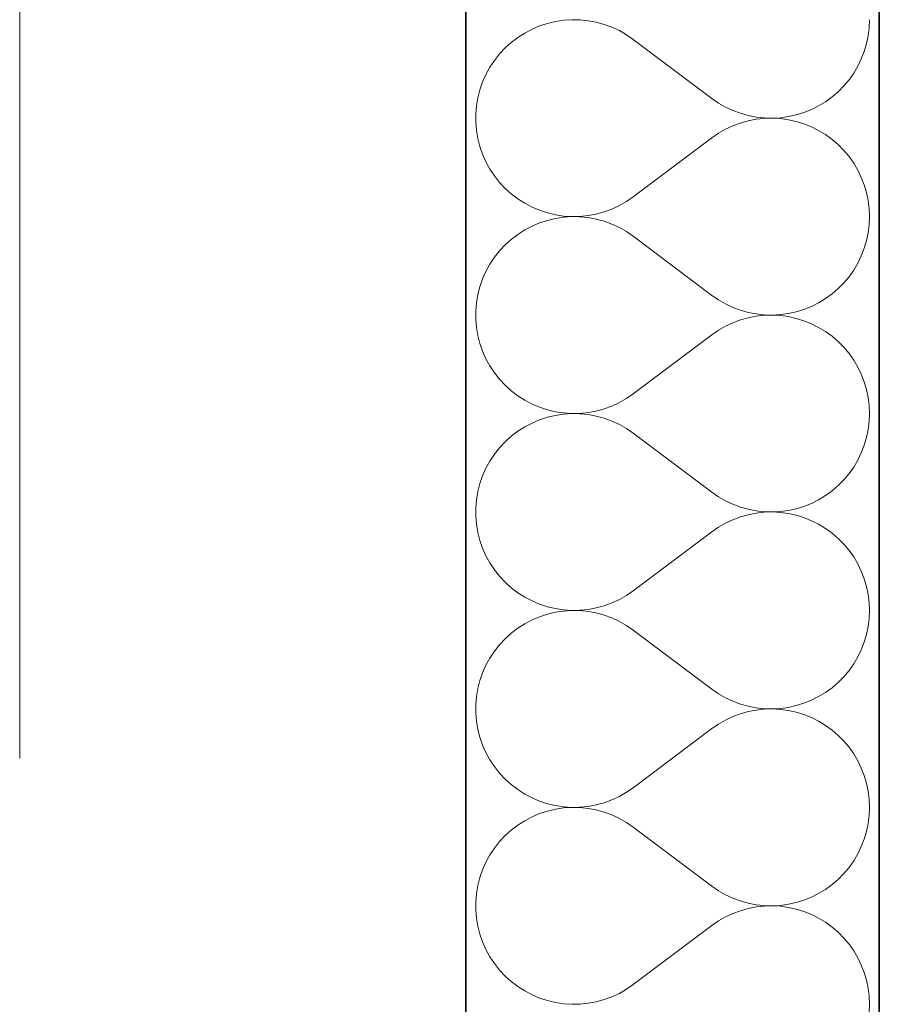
# Model space of a CAD drawing. Header units: millimetres. Extents: x -34676 to 172266, y 39940 to 476087.
# Tile 133 of 256: x 50058 to 50308, y 290293 to 290579. Entities that reach past the tile are written whole.
import ezdxf

# ---------------------------------------------------------------- set-up
doc = ezdxf.new("R2010")
doc.units = ezdxf.units.MM
doc.header["$MEASUREMENT"] = 0
doc.linetypes.add('Kropki i Kreski', pattern=[6.702778, 3.527778, -1.763889, 0, -1.411111])
for name, color, linetype in [('#podkład', 252, 'Continuous'), ('- A - ocieplenie', 7, 'Continuous'), ('Konstrukcja - Siatka mod', 7, 'Continuous'), ('Konstrukcja - Ściany zewnętrzne', 7, 'Continuous')]:
    doc.layers.add(name, color=color, linetype=linetype)

# ---------------------------------------------------------------- blocks, each defined once
blk = doc.blocks.new('UHYGFFFF')
at = {"layer": '- A - ocieplenie', "color": 252, "linetype": 'Continuous', "lineweight": 35, "ltscale": 100}
for p, q in [((49917.1, 396062.63), (49917.1, 399445.2)), ((49797.1, 399325.2), (49797.1, 396062.63))]:
    blk.add_line(p, q, dxfattribs=at)
at = {"layer": '- A - ocieplenie', "color": 252, "linetype": 'Continuous', "lineweight": 13, "ltscale": 100}
for p, q in [((49820.75, 396717.87), (49818.48, 396717.12)), ((49823.07, 396718.42), (49820.75, 396717.87)), ((49825.43, 396718.78), (49823.07, 396718.42)), ((49827.81, 396718.94), (49825.43, 396718.78)), ((49830.2, 396718.9), (49827.81, 396718.94)), ((49832.57, 396718.66), (49830.2, 396718.9)), ((49834.92, 396718.22), (49832.57, 396718.66)), ((49837.22, 396717.59), (49834.92, 396718.22)), ((49839.46, 396716.77), (49837.22, 396717.59)), ((49914.14, 396716.6), (49914.24, 396718.94)), ((49814.17, 396715.08), (49812.16, 396713.79)), ((49816.28, 396716.19), (49814.17, 396715.08)), ((49818.48, 396717.12), (49816.28, 396716.19)), ((49841.63, 396715.76), (49839.46, 396716.77)), ((49843.7, 396714.58), (49841.63, 396715.76)), ((49845.67, 396713.23), (49843.7, 396714.58)), ((49913.86, 396714.28), (49914.14, 396716.6)), ((49810.26, 396712.35), (49808.49, 396710.75)), ((49812.16, 396713.79), (49810.26, 396712.35)), ((49845.67, 396713.23), (49868.52, 396696.09)), ((49912.72, 396709.74), (49913.38, 396711.99)), ((49913.38, 396711.99), (49913.86, 396714.28)), ((49806.86, 396709), (49805.38, 396707.13)), ((49808.49, 396710.75), (49806.86, 396709)), ((49911.87, 396707.55), (49912.72, 396709.74)), ((49805.38, 396707.13), (49804.06, 396705.14)), ((49910.85, 396705.45), (49911.87, 396707.55)), ((49802.92, 396703.05), (49801.95, 396700.87)), ((49804.06, 396705.14), (49802.92, 396703.05)), ((49908.31, 396701.52), (49909.66, 396703.43)), ((49909.66, 396703.43), (49910.85, 396705.45)), ((49801.95, 396700.87), (49801.17, 396698.61)), ((49906.8, 396699.72), (49908.31, 396701.52)), ((49801.17, 396698.61), (49800.57, 396696.3)), ((49903.38, 396696.53), (49905.16, 396698.05)), ((49905.16, 396698.05), (49906.8, 396699.72)), ((49800.57, 396696.3), (49800.18, 396693.95)), ((49868.52, 396696.09), (49870.45, 396694.76)), ((49870.45, 396694.76), (49872.49, 396693.6)), ((49899.48, 396693.94), (49901.48, 396695.15)), ((49901.48, 396695.15), (49903.38, 396696.53)), ((49800.18, 396693.95), (49799.98, 396691.57)), ((49799.98, 396691.57), (49799.98, 396689.18)), ((49872.49, 396693.6), (49874.61, 396692.6)), ((49874.61, 396692.6), (49876.8, 396691.78)), ((49876.8, 396691.78), (49879.06, 396691.15)), ((49892.97, 396691.32), (49895.21, 396692.02)), ((49895.21, 396692.02), (49897.39, 396692.89)), ((49897.39, 396692.89), (49899.48, 396693.94)), ((49799.98, 396689.18), (49800.18, 396686.8)), ((49876.8, 396688.96), (49874.61, 396688.15)), ((49879.06, 396689.6), (49876.8, 396688.96)), ((49879.06, 396691.15), (49881.36, 396690.7)), ((49881.36, 396690.05), (49879.06, 396689.6)), ((49881.36, 396690.7), (49883.69, 396690.44)), ((49883.69, 396690.3), (49881.36, 396690.05)), ((49883.69, 396690.44), (49886.03, 396690.38)), ((49886.03, 396690.37), (49883.69, 396690.3)), ((49886.03, 396690.38), (49888.37, 396690.5)), ((49888.37, 396690.25), (49886.03, 396690.37)), ((49888.37, 396690.5), (49890.69, 396690.82)), ((49890.69, 396689.93), (49888.37, 396690.25)), ((49890.69, 396690.82), (49892.97, 396691.32)), ((49892.97, 396689.42), (49890.69, 396689.93)), ((49895.21, 396688.73), (49892.97, 396689.42)), ((49897.39, 396687.86), (49895.21, 396688.73)), ((49800.18, 396686.8), (49800.57, 396684.45)), ((49870.45, 396685.99), (49868.52, 396684.66)), ((49872.49, 396687.15), (49870.45, 396685.99)), ((49874.61, 396688.15), (49872.49, 396687.15)), ((49899.48, 396686.81), (49897.39, 396687.86)), ((49901.48, 396685.6), (49899.48, 396686.81)), ((49800.57, 396684.45), (49801.17, 396682.14)), ((49845.67, 396667.52), (49868.52, 396684.66)), ((49903.38, 396684.22), (49901.48, 396685.6)), ((49905.16, 396682.69), (49903.38, 396684.22)), ((49801.17, 396682.14), (49801.95, 396679.88)), ((49906.8, 396681.03), (49905.16, 396682.69)), ((49908.31, 396679.23), (49906.8, 396681.03)), ((49801.95, 396679.88), (49802.92, 396677.7)), ((49802.92, 396677.7), (49804.06, 396675.61)), ((49909.66, 396677.32), (49908.31, 396679.23)), ((49910.85, 396675.3), (49909.66, 396677.32)), ((49804.06, 396675.61), (49805.38, 396673.62)), ((49911.87, 396673.19), (49910.85, 396675.3)), ((49805.38, 396673.62), (49806.86, 396671.74)), ((49806.86, 396671.74), (49808.49, 396670)), ((49912.72, 396671.01), (49911.87, 396673.19)), ((49808.49, 396670), (49810.26, 396668.4)), ((49913.38, 396668.76), (49912.72, 396671.01)), ((49913.86, 396666.47), (49913.38, 396668.76)), ((49810.26, 396668.4), (49812.16, 396666.95)), ((49812.16, 396666.95), (49814.17, 396665.67)), ((49841.63, 396664.98), (49843.7, 396666.17)), ((49843.7, 396666.17), (49845.67, 396667.52)), ((49914.14, 396664.14), (49913.86, 396666.47)), ((49814.17, 396665.67), (49816.28, 396664.56)), ((49816.28, 396664.56), (49818.48, 396663.63)), ((49818.48, 396663.63), (49820.75, 396662.88)), ((49820.75, 396662.88), (49823.07, 396662.33)), ((49834.92, 396662.53), (49837.22, 396663.16)), ((49837.22, 396663.16), (49839.46, 396663.98)), ((49839.46, 396663.98), (49841.63, 396664.98)), ((49914.24, 396661.8), (49914.14, 396664.14)), ((49820.75, 396660.72), (49818.48, 396659.98)), ((49823.07, 396661.28), (49820.75, 396660.72)), ((49823.07, 396662.33), (49825.43, 396661.97)), ((49825.43, 396661.63), (49823.07, 396661.28)), ((49825.43, 396661.97), (49827.81, 396661.81)), ((49827.81, 396661.79), (49825.43, 396661.63)), ((49827.81, 396661.81), (49830.2, 396661.85)), ((49830.2, 396661.75), (49827.81, 396661.79)), ((49830.2, 396661.85), (49832.57, 396662.09)), ((49832.57, 396661.51), (49830.2, 396661.75)), ((49832.57, 396662.09), (49834.92, 396662.53)), ((49834.92, 396661.08), (49832.57, 396661.51)), ((49837.22, 396660.45), (49834.92, 396661.08)), ((49839.46, 396659.63), (49837.22, 396660.45)), ((49914.14, 396659.46), (49914.24, 396661.8)), ((49814.17, 396657.94), (49812.16, 396656.65)), ((49816.28, 396659.05), (49814.17, 396657.94)), ((49818.48, 396659.98), (49816.28, 396659.05)), ((49841.63, 396658.62), (49839.46, 396659.63)), ((49843.7, 396657.44), (49841.63, 396658.62)), ((49845.67, 396656.09), (49843.7, 396657.44)), ((49913.86, 396657.14), (49914.14, 396659.46)), ((49810.26, 396655.2), (49808.49, 396653.6)), ((49812.16, 396656.65), (49810.26, 396655.2)), ((49845.67, 396656.09), (49868.52, 396638.94)), ((49912.72, 396652.6), (49913.38, 396654.84)), ((49913.38, 396654.84), (49913.86, 396657.14)), ((49806.86, 396651.86), (49805.38, 396649.99)), ((49808.49, 396653.6), (49806.86, 396651.86)), ((49911.87, 396650.41), (49912.72, 396652.6)), ((49805.38, 396649.99), (49804.06, 396648)), ((49910.85, 396648.3), (49911.87, 396650.41)), ((49802.92, 396645.9), (49801.95, 396643.72)), ((49804.06, 396648), (49802.92, 396645.9)), ((49908.31, 396644.37), (49909.66, 396646.29)), ((49909.66, 396646.29), (49910.85, 396648.3)), ((49801.95, 396643.72), (49801.17, 396641.47)), ((49906.8, 396642.58), (49908.31, 396644.37)), ((49801.17, 396641.47), (49800.57, 396639.16)), ((49903.38, 396639.38), (49905.16, 396640.91)), ((49905.16, 396640.91), (49906.8, 396642.58)), ((49800.57, 396639.16), (49800.18, 396636.8)), ((49868.52, 396638.94), (49870.45, 396637.62)), ((49870.45, 396637.62), (49872.49, 396636.45)), ((49899.48, 396636.79), (49901.48, 396638.01)), ((49901.48, 396638.01), (49903.38, 396639.38)), ((49800.18, 396636.8), (49799.98, 396634.42)), ((49799.98, 396634.42), (49799.98, 396632.04)), ((49872.49, 396636.45), (49874.61, 396635.46)), ((49874.61, 396635.46), (49876.8, 396634.64)), ((49876.8, 396634.64), (49879.06, 396634.01)), ((49892.97, 396634.18), (49895.21, 396634.87)), ((49895.21, 396634.87), (49897.39, 396635.74)), ((49897.39, 396635.74), (49899.48, 396636.79)), ((49799.98, 396632.04), (49800.18, 396629.66)), ((49876.8, 396631.82), (49874.61, 396631)), ((49879.06, 396632.46), (49876.8, 396631.82)), ((49879.06, 396634.01), (49881.36, 396633.56)), ((49881.36, 396632.9), (49879.06, 396632.46)), ((49881.36, 396633.56), (49883.69, 396633.3)), ((49883.69, 396633.16), (49881.36, 396632.9)), ((49883.69, 396633.3), (49886.03, 396633.23)), ((49886.03, 396633.23), (49883.69, 396633.16)), ((49886.03, 396633.23), (49888.37, 396633.36)), ((49888.37, 396633.1), (49886.03, 396633.23)), ((49888.37, 396633.36), (49890.69, 396633.68)), ((49890.69, 396632.79), (49888.37, 396633.1)), ((49890.69, 396633.68), (49892.97, 396634.18)), ((49892.97, 396632.28), (49890.69, 396632.79)), ((49895.21, 396631.59), (49892.97, 396632.28)), ((49897.39, 396630.72), (49895.21, 396631.59)), ((49800.18, 396629.66), (49800.57, 396627.31)), ((49870.45, 396628.84), (49868.52, 396627.52)), ((49872.49, 396630.01), (49870.45, 396628.84)), ((49874.61, 396631), (49872.49, 396630.01)), ((49899.48, 396629.67), (49897.39, 396630.72)), ((49901.48, 396628.45), (49899.48, 396629.67)), ((49800.57, 396627.31), (49801.17, 396624.99)), ((49845.67, 396610.37), (49868.52, 396627.52)), ((49903.38, 396627.08), (49901.48, 396628.45)), ((49905.16, 396625.55), (49903.38, 396627.08)), ((49801.17, 396624.99), (49801.95, 396622.74)), ((49906.8, 396623.88), (49905.16, 396625.55)), ((49908.31, 396622.09), (49906.8, 396623.88)), ((49801.95, 396622.74), (49802.92, 396620.56)), ((49802.92, 396620.56), (49804.06, 396618.46)), ((49909.66, 396620.18), (49908.31, 396622.09)), ((49910.85, 396618.16), (49909.66, 396620.18)), ((49804.06, 396618.46), (49805.38, 396616.47)), ((49911.87, 396616.05), (49910.85, 396618.16)), ((49805.38, 396616.47), (49806.86, 396614.6)), ((49806.86, 396614.6), (49808.49, 396612.86)), ((49912.72, 396613.86), (49911.87, 396616.05)), ((49808.49, 396612.86), (49810.26, 396611.26)), ((49913.38, 396611.62), (49912.72, 396613.86)), ((49913.86, 396609.32), (49913.38, 396611.62)), ((49810.26, 396611.26), (49812.16, 396609.81)), ((49812.16, 396609.81), (49814.17, 396608.53)), ((49841.63, 396607.84), (49843.7, 396609.02)), ((49843.7, 396609.02), (49845.67, 396610.37)), ((49914.14, 396607), (49913.86, 396609.32)), ((49814.17, 396608.53), (49816.28, 396607.41)), ((49816.28, 396607.41), (49818.48, 396606.48)), ((49818.48, 396606.48), (49820.75, 396605.74)), ((49820.75, 396605.74), (49823.07, 396605.18)), ((49834.92, 396605.38), (49837.22, 396606.01)), ((49837.22, 396606.01), (49839.46, 396606.84)), ((49839.46, 396606.84), (49841.63, 396607.84)), ((49914.24, 396604.66), (49914.14, 396607)), ((49820.75, 396603.58), (49818.48, 396602.84)), ((49823.07, 396604.13), (49820.75, 396603.58)), ((49823.07, 396605.18), (49825.43, 396604.83)), ((49825.43, 396604.49), (49823.07, 396604.13)), ((49825.43, 396604.83), (49827.81, 396604.67)), ((49827.81, 396604.65), (49825.43, 396604.49)), ((49827.81, 396604.67), (49830.2, 396604.71)), ((49830.2, 396604.61), (49827.81, 396604.65)), ((49830.2, 396604.71), (49832.57, 396604.95)), ((49832.57, 396604.37), (49830.2, 396604.61)), ((49832.57, 396604.95), (49834.92, 396605.38)), ((49834.92, 396603.93), (49832.57, 396604.37)), ((49837.22, 396603.3), (49834.92, 396603.93)), ((49839.46, 396602.48), (49837.22, 396603.3)), ((49914.14, 396602.32), (49914.24, 396604.66)), ((49814.17, 396600.79), (49812.16, 396599.51)), ((49816.28, 396601.9), (49814.17, 396600.79)), ((49818.48, 396602.84), (49816.28, 396601.9)), ((49841.63, 396601.48), (49839.46, 396602.48)), ((49843.7, 396600.3), (49841.63, 396601.48)), ((49845.67, 396598.94), (49843.7, 396600.3)), ((49913.86, 396599.99), (49914.14, 396602.32)), ((49810.26, 396598.06), (49808.49, 396596.46)), ((49812.16, 396599.51), (49810.26, 396598.06)), ((49845.67, 396598.94), (49868.52, 396581.8)), ((49912.72, 396595.45), (49913.38, 396597.7)), ((49913.38, 396597.7), (49913.86, 396599.99)), ((49806.86, 396594.72), (49805.38, 396592.84)), ((49808.49, 396596.46), (49806.86, 396594.72)), ((49911.87, 396593.27), (49912.72, 396595.45)), ((49805.38, 396592.84), (49804.06, 396590.85)), ((49910.85, 396591.16), (49911.87, 396593.27)), ((49802.92, 396588.76), (49801.95, 396586.58)), ((49804.06, 396590.85), (49802.92, 396588.76)), ((49908.31, 396587.23), (49909.66, 396589.14)), ((49909.66, 396589.14), (49910.85, 396591.16)), ((49801.95, 396586.58), (49801.17, 396584.33)), ((49906.8, 396585.43), (49908.31, 396587.23)), ((49801.17, 396584.33), (49800.57, 396582.01)), ((49903.38, 396582.24), (49905.16, 396583.77)), ((49905.16, 396583.77), (49906.8, 396585.43)), ((49800.57, 396582.01), (49800.18, 396579.66)), ((49868.52, 396581.8), (49870.45, 396580.47)), ((49870.45, 396580.47), (49872.49, 396579.31)), ((49899.48, 396579.65), (49901.48, 396580.87)), ((49901.48, 396580.87), (49903.38, 396582.24)), ((49800.18, 396579.66), (49799.98, 396577.28)), ((49799.98, 396577.28), (49799.98, 396574.89)), ((49872.49, 396579.31), (49874.61, 396578.32)), ((49874.61, 396578.32), (49876.8, 396577.5)), ((49876.8, 396577.5), (49879.06, 396576.86)), ((49892.97, 396577.04), (49895.21, 396577.73)), ((49895.21, 396577.73), (49897.39, 396578.6)), ((49897.39, 396578.6), (49899.48, 396579.65)), ((49799.98, 396574.89), (49800.18, 396572.52)), ((49876.8, 396574.68), (49874.61, 396573.86)), ((49879.06, 396575.31), (49876.8, 396574.68)), ((49879.06, 396576.86), (49881.36, 396576.41)), ((49881.36, 396575.76), (49879.06, 396575.31)), ((49881.36, 396576.41), (49883.69, 396576.16)), ((49883.69, 396576.02), (49881.36, 396575.76)), ((49883.69, 396576.16), (49886.03, 396576.09)), ((49886.03, 396576.09), (49883.69, 396576.02)), ((49886.03, 396576.09), (49888.37, 396576.22)), ((49888.37, 396575.96), (49886.03, 396576.09)), ((49888.37, 396576.22), (49890.69, 396576.53)), ((49890.69, 396575.64), (49888.37, 396575.96)), ((49890.69, 396576.53), (49892.97, 396577.04)), ((49892.97, 396575.14), (49890.69, 396575.64)), ((49895.21, 396574.45), (49892.97, 396575.14)), ((49897.39, 396573.57), (49895.21, 396574.45)), ((49800.18, 396572.52), (49800.57, 396570.16)), ((49870.45, 396571.7), (49868.52, 396570.37)), ((49872.49, 396572.87), (49870.45, 396571.7)), ((49874.61, 396573.86), (49872.49, 396572.87)), ((49899.48, 396572.53), (49897.39, 396573.57)), ((49901.48, 396571.31), (49899.48, 396572.53)), ((49800.57, 396570.16), (49801.17, 396567.85)), ((49845.67, 396553.23), (49868.52, 396570.37)), ((49903.38, 396569.93), (49901.48, 396571.31)), ((49905.16, 396568.41), (49903.38, 396569.93)), ((49801.17, 396567.85), (49801.95, 396565.6)), ((49906.8, 396566.74), (49905.16, 396568.41)), ((49908.31, 396564.95), (49906.8, 396566.74)), ((49801.95, 396565.6), (49802.92, 396563.41)), ((49802.92, 396563.41), (49804.06, 396561.32)), ((49909.66, 396563.03), (49908.31, 396564.95)), ((49910.85, 396561.01), (49909.66, 396563.03)), ((49804.06, 396561.32), (49805.38, 396559.33)), ((49911.87, 396558.91), (49910.85, 396561.01)), ((49805.38, 396559.33), (49806.86, 396557.46)), ((49806.86, 396557.46), (49808.49, 396555.72)), ((49912.72, 396556.72), (49911.87, 396558.91)), ((49808.49, 396555.72), (49810.26, 396554.11)), ((49913.38, 396554.48), (49912.72, 396556.72)), ((49913.86, 396552.18), (49913.38, 396554.48)), ((49810.26, 396554.11), (49812.16, 396552.67)), ((49812.16, 396552.67), (49814.17, 396551.38)), ((49841.63, 396550.7), (49843.7, 396551.88)), ((49843.7, 396551.88), (49845.67, 396553.23)), ((49914.14, 396549.86), (49913.86, 396552.18)), ((49814.17, 396551.38), (49816.28, 396550.27)), ((49816.28, 396550.27), (49818.48, 396549.34)), ((49818.48, 396549.34), (49820.75, 396548.59)), ((49820.75, 396548.59), (49823.07, 396548.04)), ((49834.92, 396548.24), (49837.22, 396548.87)), ((49837.22, 396548.87), (49839.46, 396549.69)), ((49839.46, 396549.69), (49841.63, 396550.7)), ((49914.24, 396547.52), (49914.14, 396549.86)), ((49820.75, 396546.44), (49818.48, 396545.69)), ((49823.07, 396546.99), (49820.75, 396546.44)), ((49823.07, 396548.04), (49825.43, 396547.68)), ((49825.43, 396547.35), (49823.07, 396546.99)), ((49825.43, 396547.68), (49827.81, 396547.53)), ((49827.81, 396547.51), (49825.43, 396547.35)), ((49827.81, 396547.53), (49830.2, 396547.57)), ((49830.2, 396547.47), (49827.81, 396547.51)), ((49830.2, 396547.57), (49832.57, 396547.8)), ((49832.57, 396547.23), (49830.2, 396547.47)), ((49832.57, 396547.8), (49834.92, 396548.24)), ((49834.92, 396546.79), (49832.57, 396547.23)), ((49837.22, 396546.16), (49834.92, 396546.79)), ((49839.46, 396545.34), (49837.22, 396546.16)), ((49914.14, 396545.18), (49914.24, 396547.52)), ((49814.17, 396543.65), (49812.16, 396542.37)), ((49816.28, 396544.76), (49814.17, 396543.65)), ((49818.48, 396545.69), (49816.28, 396544.76)), ((49841.63, 396544.34), (49839.46, 396545.34)), ((49843.7, 396543.15), (49841.63, 396544.34)), ((49845.67, 396541.8), (49843.7, 396543.15)), ((49913.86, 396542.85), (49914.14, 396545.18)), ((49810.26, 396540.92), (49808.49, 396539.32)), ((49812.16, 396542.37), (49810.26, 396540.92)), ((49845.67, 396541.8), (49868.52, 396524.66)), ((49912.72, 396538.31), (49913.38, 396540.56)), ((49913.38, 396540.56), (49913.86, 396542.85)), ((49806.86, 396537.57), (49805.38, 396535.7)), ((49808.49, 396539.32), (49806.86, 396537.57)), ((49911.87, 396536.13), (49912.72, 396538.31)), ((49805.38, 396535.7), (49804.06, 396533.71)), ((49910.85, 396534.02), (49911.87, 396536.13)), ((49802.92, 396531.62), (49801.95, 396529.44)), ((49804.06, 396533.71), (49802.92, 396531.62)), ((49908.31, 396530.09), (49909.66, 396532)), ((49909.66, 396532), (49910.85, 396534.02)), ((49801.95, 396529.44), (49801.17, 396527.18)), ((49906.8, 396528.29), (49908.31, 396530.09)), ((49801.17, 396527.18), (49800.57, 396524.87)), ((49903.38, 396525.1), (49905.16, 396526.62)), ((49905.16, 396526.62), (49906.8, 396528.29)), ((49800.57, 396524.87), (49800.18, 396522.52)), ((49868.52, 396524.66), (49870.45, 396523.33)), ((49870.45, 396523.33), (49872.49, 396522.17)), ((49899.48, 396522.51), (49901.48, 396523.72)), ((49901.48, 396523.72), (49903.38, 396525.1)), ((49800.18, 396522.52), (49799.98, 396520.14)), ((49799.98, 396520.14), (49799.98, 396517.75)), ((49872.49, 396522.17), (49874.61, 396521.17)), ((49874.61, 396521.17), (49876.8, 396520.35)), ((49876.8, 396520.35), (49879.06, 396519.72)), ((49892.97, 396519.9), (49895.21, 396520.59)), ((49895.21, 396520.59), (49897.39, 396521.46)), ((49897.39, 396521.46), (49899.48, 396522.51)), ((49799.98, 396517.75), (49800.18, 396515.37)), ((49876.8, 396517.54), (49874.61, 396516.72)), ((49879.06, 396518.17), (49876.8, 396517.54)), ((49879.06, 396519.72), (49881.36, 396519.27)), ((49881.36, 396518.62), (49879.06, 396518.17)), ((49881.36, 396519.27), (49883.69, 396519.01)), ((49883.69, 396518.88), (49881.36, 396518.62)), ((49883.69, 396519.01), (49886.03, 396518.95)), ((49886.03, 396518.94), (49883.69, 396518.88)), ((49886.03, 396518.95), (49888.37, 396519.07)), ((49888.37, 396518.82), (49886.03, 396518.94)), ((49888.37, 396519.07), (49890.69, 396519.39)), ((49890.69, 396518.5), (49888.37, 396518.82)), ((49890.69, 396519.39), (49892.97, 396519.9)), ((49892.97, 396517.99), (49890.69, 396518.5)), ((49895.21, 396517.3), (49892.97, 396517.99)), ((49897.39, 396516.43), (49895.21, 396517.3)), ((49800.18, 396515.37), (49800.57, 396513.02)), ((49870.45, 396514.56), (49868.52, 396513.23)), ((49872.49, 396515.72), (49870.45, 396514.56)), ((49874.61, 396516.72), (49872.49, 396515.72)), ((49899.48, 396515.38), (49897.39, 396516.43)), ((49901.48, 396514.17), (49899.48, 396515.38)), ((49800.57, 396513.02), (49801.17, 396510.71)), ((49845.67, 396496.09), (49868.52, 396513.23)), ((49903.38, 396512.79), (49901.48, 396514.17)), ((49905.16, 396511.27), (49903.38, 396512.79)), ((49801.17, 396510.71), (49801.95, 396508.45)), ((49906.8, 396509.6), (49905.16, 396511.27)), ((49908.31, 396507.8), (49906.8, 396509.6)), ((49801.95, 396508.45), (49802.92, 396506.27)), ((49802.92, 396506.27), (49804.06, 396504.18)), ((49909.66, 396505.89), (49908.31, 396507.8)), ((49910.85, 396503.87), (49909.66, 396505.89)), ((49804.06, 396504.18), (49805.38, 396502.19)), ((49911.87, 396501.76), (49910.85, 396503.87)), ((49805.38, 396502.19), (49806.86, 396500.32)), ((49806.86, 396500.32), (49808.49, 396498.57)), ((49912.72, 396499.58), (49911.87, 396501.76)), ((49808.49, 396498.57), (49810.26, 396496.97)), ((49913.38, 396497.33), (49912.72, 396499.58)), ((49913.86, 396495.04), (49913.38, 396497.33)), ((49810.26, 396496.97), (49812.16, 396495.52)), ((49812.16, 396495.52), (49814.17, 396494.24)), ((49841.63, 396493.55), (49843.7, 396494.74)), ((49843.7, 396494.74), (49845.67, 396496.09)), ((49914.14, 396492.71), (49913.86, 396495.04)), ((49814.17, 396494.24), (49816.28, 396493.13)), ((49816.28, 396493.13), (49818.48, 396492.2)), ((49818.48, 396492.2), (49820.75, 396491.45)), ((49820.75, 396491.45), (49823.07, 396490.9)), ((49834.92, 396491.1), (49837.22, 396491.73)), ((49837.22, 396491.73), (49839.46, 396492.55)), ((49839.46, 396492.55), (49841.63, 396493.55)), ((49914.24, 396490.37), (49914.14, 396492.71)), ((49820.75, 396489.29), (49818.48, 396488.55)), ((49823.07, 396489.85), (49820.75, 396489.29)), ((49823.07, 396490.9), (49825.43, 396490.54)), ((49825.43, 396490.21), (49823.07, 396489.85)), ((49825.43, 396490.54), (49827.81, 396490.38)), ((49827.81, 396490.36), (49825.43, 396490.21)), ((49827.81, 396490.38), (49830.2, 396490.42)), ((49830.2, 396490.32), (49827.81, 396490.36)), ((49830.2, 396490.42), (49832.57, 396490.66)), ((49832.57, 396490.09), (49830.2, 396490.32)), ((49832.57, 396490.66), (49834.92, 396491.1)), ((49834.92, 396489.65), (49832.57, 396490.09)), ((49837.22, 396489.02), (49834.92, 396489.65)), ((49839.46, 396488.2), (49837.22, 396489.02)), ((49914.14, 396488.03), (49914.24, 396490.37)), ((49814.17, 396486.51), (49812.16, 396485.22)), ((49816.28, 396487.62), (49814.17, 396486.51)), ((49818.48, 396488.55), (49816.28, 396487.62)), ((49841.63, 396487.19), (49839.46, 396488.2)), ((49843.7, 396486.01), (49841.63, 396487.19)), ((49845.67, 396484.66), (49843.7, 396486.01)), ((49913.86, 396485.71), (49914.14, 396488.03)), ((49810.26, 396483.78), (49808.49, 396482.17)), ((49812.16, 396485.22), (49810.26, 396483.78)), ((49845.67, 396484.66), (49868.52, 396467.52)), ((49912.72, 396481.17), (49913.38, 396483.41)), ((49913.38, 396483.41), (49913.86, 396485.71)), ((49806.86, 396480.43), (49805.38, 396478.56)), ((49808.49, 396482.17), (49806.86, 396480.43)), ((49911.87, 396478.98), (49912.72, 396481.17)), ((49805.38, 396478.56), (49804.06, 396476.57)), ((49910.85, 396476.88), (49911.87, 396478.98)), ((49802.92, 396474.48), (49801.95, 396472.29)), ((49804.06, 396476.57), (49802.92, 396474.48)), ((49908.31, 396472.94), (49909.66, 396474.86)), ((49909.66, 396474.86), (49910.85, 396476.88)), ((49801.95, 396472.29), (49801.17, 396470.04)), ((49906.8, 396471.15), (49908.31, 396472.94)), ((49801.17, 396470.04), (49800.57, 396467.73)), ((49903.38, 396467.96), (49905.16, 396469.48)), ((49905.16, 396469.48), (49906.8, 396471.15)), ((49800.57, 396467.73), (49800.18, 396465.37)), ((49868.52, 396467.52), (49870.45, 396466.19)), ((49870.45, 396466.19), (49872.49, 396465.02)), ((49899.48, 396465.36), (49901.48, 396466.58)), ((49901.48, 396466.58), (49903.38, 396467.96)), ((49800.18, 396465.37), (49799.98, 396463)), ((49799.98, 396463), (49799.98, 396460.61)), ((49872.49, 396465.02), (49874.61, 396464.03)), ((49874.61, 396464.03), (49876.8, 396463.21)), ((49876.8, 396463.21), (49879.06, 396462.58)), ((49892.97, 396462.75), (49895.21, 396463.44)), ((49895.21, 396463.44), (49897.39, 396464.32)), ((49897.39, 396464.32), (49899.48, 396465.36)), ((49799.98, 396460.61), (49800.18, 396458.23)), ((49876.8, 396460.39), (49874.61, 396459.57)), ((49879.06, 396461.03), (49876.8, 396460.39)), ((49879.06, 396462.58), (49881.36, 396462.13)), ((49881.36, 396461.48), (49879.06, 396461.03)), ((49881.36, 396462.13), (49883.69, 396461.87)), ((49883.69, 396461.73), (49881.36, 396461.48)), ((49883.69, 396461.87), (49886.03, 396461.8)), ((49886.03, 396461.8), (49883.69, 396461.73)), ((49886.03, 396461.8), (49888.37, 396461.93)), ((49888.37, 396461.67), (49886.03, 396461.8)), ((49888.37, 396461.93), (49890.69, 396462.25)), ((49890.69, 396461.36), (49888.37, 396461.67)), ((49890.69, 396462.25), (49892.97, 396462.75)), ((49892.97, 396460.85), (49890.69, 396461.36)), ((49895.21, 396460.16), (49892.97, 396460.85)), ((49897.39, 396459.29), (49895.21, 396460.16)), ((49800.18, 396458.23), (49800.57, 396455.88)), ((49870.45, 396457.42), (49868.52, 396456.09)), ((49872.49, 396458.58), (49870.45, 396457.42)), ((49874.61, 396459.57), (49872.49, 396458.58)), ((49899.48, 396458.24), (49897.39, 396459.29)), ((49901.48, 396457.02), (49899.48, 396458.24)), ((49800.57, 396455.88), (49801.17, 396453.56)), ((49845.67, 396438.94), (49868.52, 396456.09)), ((49903.38, 396455.65), (49901.48, 396457.02)), ((49905.16, 396454.12), (49903.38, 396455.65)), ((49801.17, 396453.56), (49801.95, 396451.31)), ((49906.8, 396452.46), (49905.16, 396454.12)), ((49908.31, 396450.66), (49906.8, 396452.46)), ((49801.95, 396451.31), (49802.92, 396449.13)), ((49802.92, 396449.13), (49804.06, 396447.04)), ((49909.66, 396448.75), (49908.31, 396450.66)), ((49910.85, 396446.73), (49909.66, 396448.75)), ((49804.06, 396447.04), (49805.38, 396445.05)), ((49911.87, 396444.62), (49910.85, 396446.73)), ((49805.38, 396445.05), (49806.86, 396443.17)), ((49806.86, 396443.17), (49808.49, 396441.43)), ((49912.72, 396442.44), (49911.87, 396444.62)), ((49808.49, 396441.43), (49810.26, 396439.83)), ((49913.38, 396440.19), (49912.72, 396442.44)), ((49913.86, 396437.9), (49913.38, 396440.19)), ((49810.26, 396439.83), (49812.16, 396438.38)), ((49812.16, 396438.38), (49814.17, 396437.1)), ((49841.63, 396436.41), (49843.7, 396437.59)), ((49843.7, 396437.59), (49845.67, 396438.94)), ((49914.14, 396435.57), (49913.86, 396437.9)), ((49814.17, 396437.1), (49816.28, 396435.99)), ((49816.28, 396435.99), (49818.48, 396435.05)), ((49818.48, 396435.05), (49820.75, 396434.31)), ((49820.75, 396434.31), (49823.07, 396433.76)), ((49834.92, 396433.96), (49837.22, 396434.59)), ((49837.22, 396434.59), (49839.46, 396435.41)), ((49839.46, 396435.41), (49841.63, 396436.41)), ((49914.24, 396433.23), (49914.14, 396435.57)), ((49823.07, 396433.76), (49825.43, 396433.4)), ((49825.43, 396433.4), (49827.81, 396433.24)), ((49827.81, 396433.24), (49830.2, 396433.28)), ((49830.2, 396433.28), (49832.57, 396433.52)), ((49832.57, 396433.52), (49834.92, 396433.96)), ((49914.14, 396430.89), (49914.24, 396433.23))]:
    blk.add_line(p, q, dxfattribs=at)
at = {"layer": 'Konstrukcja - Siatka mod', "color": 252, "linetype": 'Kropki i Kreski', "lineweight": 13, "ltscale": 100}
blk.add_line((49667.56, 398868.6), (49667.56, 381903.76), dxfattribs=at)
at = {"layer": 'Konstrukcja - Ściany zewnętrzne', "color": 252, "linetype": 'Continuous', "lineweight": 35, "ltscale": 100}
blk.add_line((49797.1, 396062.63), (49797.1, 399365.2), dxfattribs=at)

msp = doc.modelspace()

# ---------------------------------------------------------------- block references
at = {"layer": '#podkład'}
msp.add_blockref('UHYGFFFF', (390.91, -106139.89), dxfattribs=at)

doc.saveas('drawing.dxf')
